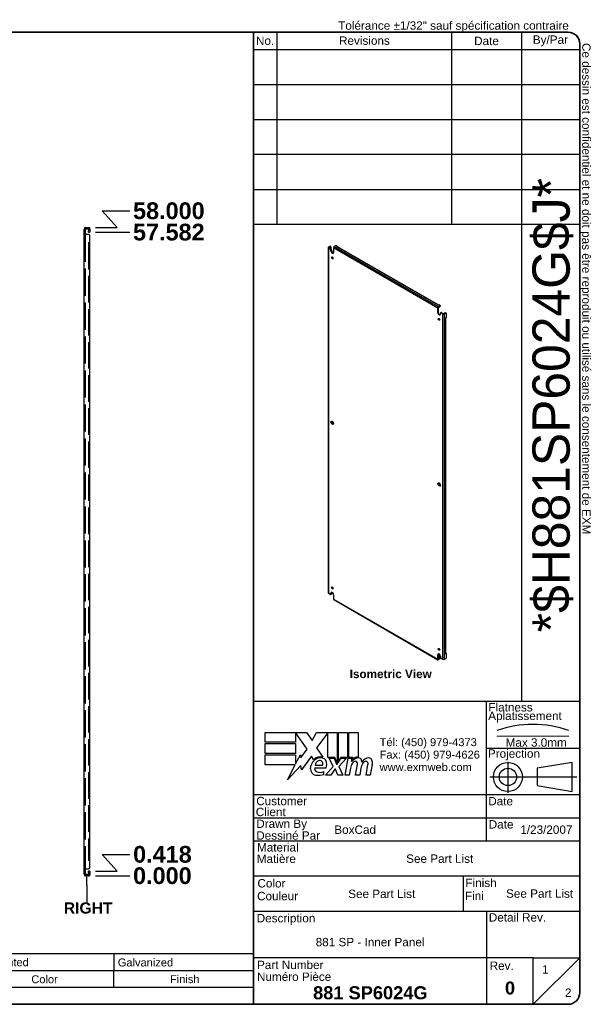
# Model space of a CAD drawing. Header units: inches. Extents: x 4 to 140, y 3 to 91.
# Tile 2 of 2: x 89 to 140, y 3 to 91. Entities that reach past the tile are written whole.
import ezdxf
from ezdxf.enums import TextEntityAlignment as Align

# ---------------------------------------------------------------- set-up
doc = ezdxf.new("R2010")
doc.units = ezdxf.units.IN
doc.header["$LTSCALE"] = 12.5
doc.header["$MEASUREMENT"] = 0
for name, pattern in [('CHAIN', [0.7087, 0.4724, -0.0591, 0.1181, -0.0591]), ('DASHED', [0.2067, 0.1654, -0.0413]), ('DASHED_SPACE', [0.2067, 0.1654, -0.0413])]:
    doc.linetypes.add(name, pattern=pattern)
doc.layers.get('0').update_dxf_attribs({"lineweight": 25})
for name, color, linetype, lineweight in [('Centerline(ANSI)', 7, 'Continuous', 25), ('Dimensions(ANSI)', 7, 'Continuous', 25), ('Hidden Edges(ANSI)', 7, 'DASHED_SPACE', 25), ('Sketch Geometry(ANSI)', 7, 'Continuous', 25), ('Symbols(ANSI)', 7, 'Continuous', 25), ('Visible Edges(ANSI)', 7, 'Continuous', 25), ('Visible Tangent Edges(ANSI)', 7, 'Continuous', 25)]:
    doc.layers.add(name, color=color, linetype=linetype, lineweight=lineweight)
doc.styles.add('Current-ANSI', font='arial.ttf')
doc.styles.add('Dimension-ANSI', font='arialbd.ttf')
doc.styles.add('Part List-ANSI', font='arial.ttf')
doc.styles.add('Text Style44', font='arialbd.ttf')
doc.styles.add('Text Style83', font='FRE3OF9X.TTF')
doc.dimstyles.new('INCH-ANSI', dxfattribs={"dimscale": 12.5, "dimtxt": 0.12, "dimasz": 0.098425, "dimexe": 0.04, "dimexo": 0.04, "dimgap": 0.031496, "dimtad": 0, "dimtih": 1, "dimtoh": 1, "dimdec": 3, "dimrnd": 1e-08, "dimzin": 0, "dimdsep": 46, "dimtxsty": 'Dimension-ANSI', "dimcen": 0.09, "dimdle": 0.312, "dimclrd": 179, "dimclre": 179, "dimclrt": 7, "dimadec": 1, "dimazin": 0, "dimtfac": 1, "dimtdec": 3, "dimtofl": 0, "dimtmove": 0, "dimatfit": 3, "dimfxl": 1, "dimtolj": 1, "dimtzin": 4, "dimlwd": 25, "dimlwe": 25, "dimarcsym": 0})

# ---------------------------------------------------------------- blocks, each defined once
blk = doc.blocks.new('Parts List')
at = {"layer": 'Symbols(ANSI)'}
for p, q in [((13.023, 0.795), (3.548, 0.795)), ((3.548, 0.795), (3.548, 0.615)), ((3.848, 0.795), (3.848, 0.615)), ((4.973, 0.795), (4.973, 0.615)), ((5.273, 0.795), (5.273, 0.615)), ((8.273, 0.795), (8.273, 0.615)), ((10.023, 0.795), (10.023, 0.615)), ((11.523, 0.795), (11.523, 0.615)), ((13.023, 0.795), (13.023, 0.615)), ((13.023, 0.615), (3.548, 0.615)), ((3.548, 0.435), (3.548, 0.615)), ((3.848, 0.435), (3.848, 0.615)), ((4.973, 0.435), (4.973, 0.615)), ((5.273, 0.435), (5.273, 0.615)), ((8.273, 0.435), (8.273, 0.615)), ((10.023, 0.435), (10.023, 0.615)), ((11.523, 0.435), (11.523, 0.615)), ((13.023, 0.435), (13.023, 0.615)), ((3.548, 0.255), (3.548, 0.435)), ((13.023, 0.435), (3.548, 0.435)), ((13.023, 0.255), (13.023, 0.435)), ((13.023, 0.255), (3.548, 0.255))]:
    blk.add_line(p, q, dxfattribs=at)
at = {"layer": 'Symbols(ANSI)', "char_height": 0.085, "attachment_point": 7, "line_spacing_factor": 0.25, "style": 'Part List-ANSI'}
for s, insert in [('1', (3.678, 0.662)), ('881 SP6024G-P', (3.888, 0.66)), ('0', (5.095, 0.66)), ('881 SP - Inner Panel Part', (5.313, 0.66)), ('12 Ga Galvanized', (8.321, 0.66)), ('Unpainted', (10.068, 0.638)), ('Galvanized', (11.565, 0.66)), ('Qty', (3.611, 0.456)), ('Part Number', (4.083, 0.481)), ('Rev', (5.027, 0.481)), ('Description', (6.485, 0.458)), ('Material', (8.946, 0.481)), ('Color', (10.637, 0.48)), ('Finish', (12.125, 0.481)), ('Parts List', (8.047, 0.301))]:
    blk.add_mtext(s, dxfattribs=dict(at, insert=insert))
blk = doc.blocks.new('Datum Identifier3')
at = {"layer": 'Symbols(ANSI)', "color": 7, "linetype": 'Continuous', "lineweight": 25}
for p, q in [((11.234, 1.536), (11.234, 1.634)), ((11.234, 1.536), (11.234, 1.535)), ((11.234, 1.535), (11.234, 1.351))]:
    blk.add_line(p, q, dxfattribs=at)
at = {"layer": 'Symbols(ANSI)', "color": 7, "insert": (10.986, 1.227), "char_height": 0.12, "attachment_point": 7, "line_spacing_factor": 0.25, "style": 'Dimension-ANSI'}
blk.add_mtext('RIGHT', dxfattribs=at)
blk = doc.blocks.new('*D16')
at = {"layer": 'Defpoints', "color": 0, "linetype": 'Continuous', "transparency": 16777216}
for p in [(95.527, 14.68), (95.527, 14.68), (99.098, 14.68)]:
    blk.add_point(p, dxfattribs=at)
at = {"layer": 'Dimensions(ANSI)', "color": 179, "linetype": 'Continuous', "lineweight": 25, "transparency": 16777216}
blk.add_line((96.027, 14.68), (99.098, 14.68), dxfattribs=at)
at = {"layer": 'Dimensions(ANSI)', "color": 7, "linetype": 'Continuous', "lineweight": 25, "transparency": 16777216, "insert": (102.018, 14.68), "char_height": 1.5, "attachment_point": 5, "style": 'Dimension-ANSI'}
blk.add_mtext('\\A1;0.000', dxfattribs=at)
blk = doc.blocks.new('*D17')
at = {"layer": 'Defpoints', "color": 0, "linetype": 'Continuous', "transparency": 16777216}
for p in [(99.098, 16.591), (95.527, 15.098), (95.527, 14.68)]:
    blk.add_point(p, dxfattribs=at)
at = {"layer": 'Dimensions(ANSI)', "color": 179, "linetype": 'Continuous', "lineweight": 25, "transparency": 16777216}
for p, q in [((97.988, 15.098), (96.637, 16.591)), ((96.637, 16.591), (99.098, 16.591)), ((96.027, 15.098), (97.988, 15.098))]:
    blk.add_line(p, q, dxfattribs=at)
at = {"layer": 'Dimensions(ANSI)', "color": 7, "linetype": 'Continuous', "lineweight": 25, "transparency": 16777216, "insert": (102.023, 16.591), "char_height": 1.5, "attachment_point": 5, "style": 'Dimension-ANSI'}
blk.add_mtext('\\A1;0.418', dxfattribs=at)
blk = doc.blocks.new('*D18')
at = {"layer": 'Defpoints', "color": 0, "linetype": 'Continuous', "transparency": 16777216}
for p in [(95.527, 72.262), (99.098, 72.262), (95.527, 14.68)]:
    blk.add_point(p, dxfattribs=at)
at = {"layer": 'Dimensions(ANSI)', "color": 179, "linetype": 'Continuous', "lineweight": 25, "transparency": 16777216}
blk.add_line((96.027, 72.262), (99.098, 72.262), dxfattribs=at)
at = {"layer": 'Dimensions(ANSI)', "color": 7, "linetype": 'Continuous', "lineweight": 25, "transparency": 16777216, "insert": (102.597, 72.262), "char_height": 1.5, "attachment_point": 5, "style": 'Dimension-ANSI'}
blk.add_mtext('\\A1;57.582', dxfattribs=at)
blk = doc.blocks.new('*D19')
at = {"layer": 'Defpoints', "color": 0, "linetype": 'Continuous', "transparency": 16777216}
for p in [(99.098, 74.173), (95.527, 72.68), (95.527, 14.68)]:
    blk.add_point(p, dxfattribs=at)
at = {"layer": 'Dimensions(ANSI)', "color": 179, "linetype": 'Continuous', "lineweight": 25, "transparency": 16777216}
for p, q in [((97.988, 72.68), (96.637, 74.173)), ((96.637, 74.173), (99.098, 74.173)), ((96.027, 72.68), (97.988, 72.68))]:
    blk.add_line(p, q, dxfattribs=at)
at = {"layer": 'Dimensions(ANSI)', "color": 7, "linetype": 'Continuous', "lineweight": 25, "transparency": 16777216, "insert": (102.598, 74.173), "char_height": 1.5, "attachment_point": 5, "style": 'Dimension-ANSI'}
blk.add_mtext('\\A1;58.000', dxfattribs=at)
blk = doc.blocks.new('Title Blocks EXM - ANSI B')
for p, q in [((13.372, 3.063), (13.372, 3.17)), ((13.372, 3.17), (13.818, 3.17)), ((13.824, 2.989), (13.701, 3.168)), ((13.701, 3.168), (13.701, 3.063)), ((13.818, 3.17), (13.877, 3.083)), ((13.877, 3.083), (13.923, 3.17)), ((13.923, 3.17), (14.146, 3.17)), ((14.046, 3.166), (13.924, 3.002)), ((14.046, 2.9), (14.046, 3.166)), ((14.146, 3.17), (14.146, 2.842)), ((14.16, 3.17), (14.259, 3.17)), ((14.16, 2.866), (14.16, 3.17)), ((14.259, 3.17), (14.259, 2.9)), ((14.273, 3.17), (14.372, 3.17)), ((14.273, 2.9), (14.273, 3.17)), ((14.372, 3.17), (14.372, 2.905)), ((13.701, 3.063), (13.372, 3.063)), ((13.372, 3.049), (13.701, 3.049)), ((13.372, 2.942), (13.372, 3.049)), ((13.701, 3.049), (13.701, 2.942)), ((13.758, 2.895), (13.824, 2.989)), ((13.924, 3.002), (13.993, 2.903)), ((13.701, 2.942), (13.372, 2.942)), ((13.372, 2.82), (13.372, 2.927)), ((13.372, 2.927), (13.701, 2.927)), ((13.701, 2.831), (13.752, 2.929)), ((13.701, 2.927), (13.701, 2.831)), ((13.752, 2.929), (13.758, 2.895)), ((13.87, 2.914), (13.765, 2.768)), ((13.893, 2.876), (13.87, 2.914)), ((14.121, 2.9), (14.046, 2.9)), ((14.059, 2.891), (14.113, 2.891)), ((14.105, 2.802), (14.059, 2.891)), ((14.113, 2.891), (14.139, 2.83)), ((14.146, 2.842), (14.121, 2.9)), ((14.146, 2.83), (14.19, 2.891)), ((14.185, 2.9), (14.16, 2.866)), ((14.245, 2.891), (14.164, 2.803)), ((14.259, 2.9), (14.185, 2.9)), ((14.19, 2.891), (14.245, 2.891)), ((14.232, 2.709), (14.264, 2.891)), ((14.264, 2.891), (14.302, 2.891)), ((14.314, 2.9), (14.273, 2.9)), ((14.302, 2.891), (14.299, 2.859)), ((14.299, 2.859), (14.309, 2.859)), ((14.312, 2.88), (14.314, 2.9)), ((13.695, 2.82), (13.372, 2.82)), ((13.612, 2.661), (13.695, 2.82)), ((13.758, 2.815), (13.612, 2.661)), ((13.765, 2.768), (13.758, 2.815)), ((13.905, 2.788), (14.027, 2.788)), ((13.91, 2.818), (13.99, 2.818)), ((14.023, 2.709), (14.105, 2.802)), ((14.122, 2.774), (14.077, 2.709)), ((14.13, 2.774), (14.122, 2.774)), ((14.155, 2.709), (14.13, 2.774)), ((14.139, 2.83), (14.146, 2.83)), ((14.164, 2.803), (14.209, 2.709)), ((14.289, 2.784), (14.276, 2.709)), ((14.345, 2.709), (14.365, 2.824)), ((14.402, 2.784), (14.389, 2.709)), ((14.457, 2.709), (14.477, 2.824)), ((14.523, 2.823), (14.501, 2.709)), ((14.005, 2.718), (14.005, 2.748)), ((14.077, 2.709), (14.023, 2.709)), ((14.209, 2.709), (14.155, 2.709)), ((14.276, 2.709), (14.232, 2.709)), ((14.389, 2.709), (14.345, 2.709)), ((14.501, 2.709), (14.457, 2.709))]:
    blk.add_line(p, q)
for centre, radius, start, end in [((13.991, 2.772), 0.133, 134.1684, 176.5646), ((13.968, 2.796), 0.11, 77.079, 133.1785), ((13.968, 2.796), 0.0996, 80.4085, 134.1684), ((13.965, 2.811), 0.056, 109.3797, 172.9975), ((13.959, 2.83), 0.0365, 51.1652, 109.3797), ((13.962, 2.833), 0.0318, 331.4547, 51.1652), ((13.981, 2.843), 0.0507, 23.8445, 85.0802), ((13.941, 2.826), 0.094, 336.1555, 23.8445), ((14.376, 2.816), 0.08, 89.4776, 147.4114), ((14.346, 2.818), 0.042, 96.03, 147.5992), ((14.37, 2.825), 0.08, 88.7952, 136.5849), ((14.344, 2.839), 0.02, 23.5571, 96.03), ((14.377, 2.862), 0.0338, 16.9928, 89.4776), ((14.317, 2.844), 0.096, 3.6169, 16.9928), ((14.486, 2.814), 0.0819, 89.6788, 153.9508), ((14.458, 2.818), 0.042, 96.1027, 147.6083), ((14.456, 2.839), 0.02, 23.5487, 96.1027), ((14.487, 2.861), 0.035, 18.4748, 89.6788), ((14.429, 2.842), 0.096, 349, 18.4748), ((13.925, 2.776), 0.0658, 176.5646, 261.5605), ((13.936, 2.779), 0.032, 163.5261, 244.6784), ((13.966, 2.842), 0.102, 244.6784, 292.5609), ((14.442, 2.757), 0.155, 147.5992, 170), ((14.325, 2.831), 0.041, 350, 23.5571), ((14.555, 2.759), 0.155, 148.5584, 170.8257), ((14.437, 2.831), 0.041, 349.9922, 23.5487), ((13.945, 2.911), 0.202, 261.5605, 287.3343)]:
    blk.add_arc(centre, radius, start, end)
at = {"layer": 'Centerline(ANSI)', "linetype": 'DASHED', "lineweight": 18, "ltscale": 0.507983}
blk.add_line((15.861, 3.128), (16.632, 3.128), dxfattribs=at)
at = {"layer": 'Centerline(ANSI)', "linetype": 'CHAIN', "ltscale": 0.185148}
blk.add_line((15.979, 2.855), (15.979, 2.521), dxfattribs=at)
at = {"layer": 'Centerline(ANSI)', "linetype": 'CHAIN', "ltscale": 0.437897}
blk.add_line((15.786, 2.691), (16.717, 2.691), dxfattribs=at)
at = {"layer": 'Sketch Geometry(ANSI)'}
for p, q in [((13.25, 10.687), (16.625, 10.687)), ((13.5, 10.687), (13.5, 8.625)), ((15.375, 10.687), (15.375, 8.625)), ((16.125, 10.687), (16.125, 3.5)), ((13.25, 10.5), (16.75, 10.5)), ((16.75, 10.562), (16.75, 0.375)), ((13.25, 10.125), (16.75, 10.125)), ((13.25, 9.75), (16.75, 9.75)), ((16.75, 9.375), (13.25, 9.375)), ((13.25, 9), (16.75, 9)), ((16.75, 9), (16.75, 8.625)), ((13.25, 8.625), (16.75, 8.625)), ((16.75, 3.5), (13.25, 3.5)), ((15.75, 2), (15.75, 3.5)), ((15.75, 3), (16.75, 3)), ((16.669, 2.847), (16.294, 2.785)), ((16.294, 2.785), (16.294, 2.598)), ((16.669, 2.535), (16.669, 2.847)), ((16.294, 2.598), (16.669, 2.535)), ((16.75, 2.5), (13.25, 2.5)), ((16.75, 2.25), (13.25, 2.25)), ((16.75, 2), (13.25, 2)), ((13.25, 1.629), (16.75, 1.629)), ((15.499, 1.629), (15.499, 1.25)), ((13.25, 1.25), (16.75, 1.25)), ((15.75, 1.25), (15.75, 0.75)), ((15.75, 0.75), (13.25, 0.75)), ((16.25, 0.75), (15.75, 0.75)), ((15.75, 0.75), (15.75, 0.25)), ((16.25, 0.25), (16.25, 0.75)), ((16.25, 0.75), (16.75, 0.75)), ((16.25, 0.25), (16.75, 0.75)), ((16.625, 0.25), (13.25, 0.25))]:
    blk.add_line(p, q, dxfattribs=at)
at = {"layer": 'Sketch Geometry(ANSI)', "linetype": 'Continuous', "lineweight": 35}
for p, q in [((13.25, 8.625), (13.25, 10.687)), ((13.25, 8.625), (13.25, 3.5)), ((13.25, 0.25), (13.25, 3.5))]:
    blk.add_line(p, q, dxfattribs=at)
at = {"layer": 'Sketch Geometry(ANSI)'}
for radius in [0.156, 0.0935]:
    blk.add_circle((15.979, 2.691), radius, dxfattribs=at)
for centre, radius, start, end in [((16.625, 10.562), 0.125, 0, 90), ((16.247, 2.112), 1.143, 70.2973, 109.7027), ((16.625, 0.375), 0.125, 270, 0)]:
    blk.add_arc(centre, radius, start, end, dxfattribs=at)
at = {"layer": 'Symbols(ANSI)', "color": 7, "char_height": 0.09, "style": 'Current-ANSI'}
for s, insert, width, attachment_point in [('No.', (13.373, 10.595), 0.25039, 5), ('Revisions', (14.439, 10.596), 1.87331, 5), ('Date', (15.749, 10.593), 0.75135, 5), ('By/Par', (16.435, 10.594), 0.62202, 5), ('Date', (15.773, 2.136), 0.26554, 7), ('Rev.', (15.783, 0.618), 0.25854, 7)]:
    blk.add_mtext(s, dxfattribs=dict(at, insert=insert, width=width, attachment_point=attachment_point))
for s, insert, attachment_point in [('\\fArial|b1|i0;\\H0.0900;Isometric View', (14.281, 3.842), 1), ('Flatness', (15.77, 3.393), 7), ('Aplatissement', (15.768, 3.275), 7), ('Max 3.0mm', (15.954, 3.015), 7), ('Projection', (15.764, 2.87), 7), ('Customer', (13.278, 2.386), 7), ('Date', (15.768, 2.385), 7), ('Client', (13.273, 2.269), 7), ('Drawn By', (13.278, 2.117), 7), ('Dessiné Par', (13.278, 2.016), 7), ('Material', (13.286, 1.889), 7), ('Matière', (13.284, 1.766), 7), ('Color', (13.291, 1.503), 7), ('Finish', (15.523, 1.508), 7), ('Couleur', (13.287, 1.366), 7), ('Fini', (15.518, 1.37), 7), ('Description', (13.283, 1.103), 7), ('Detail Rev.', (15.774, 1.137), 7), ('Part Number', (13.287, 0.627), 7), ('Numéro Pièce', (13.286, 0.5), 7)]:
    blk.add_mtext(s, dxfattribs=dict(at, insert=insert, attachment_point=attachment_point))
at = {"layer": 'Symbols(ANSI)', "color": 7, "insert": (14.602, 3.107), "char_height": 0.085, "attachment_point": 1, "line_spacing_factor": 0.944221, "style": 'Current-ANSI'}
blk.add_mtext('\\fArial|b0|i0;\\H0.0850;Tél: (450) 979-4373\\PFax: (450) 979-4626\\Pwww.exmweb.com', dxfattribs=at)
at = {"layer": 'Symbols(ANSI)', "color": 7, "style": 'Current-ANSI'}
for tag, p in [('REV1', (13.375, 10.313)), ('REV1DATE', (15.75, 10.31)), ('REV1BY', (16.437, 10.313)), ('REV2', (13.373, 9.938)), ('REV2DATE', (15.747, 9.941)), ('REV2BY', (16.437, 9.938)), ('REV3', (13.374, 9.563)), ('REV3DATE', (15.752, 9.563)), ('REV3BY', (16.437, 9.564)), ('REV4', (13.377, 9.188)), ('REV4DATE', (15.752, 9.188)), ('REV4BY', (16.441, 9.188)), ('REV5', (13.373, 8.813)), ('REV5DATE', (15.752, 8.813)), ('REV5BY', (16.438, 8.811)), ('MFG_APPROVED_DATE', (16.393, 2.374)), ('DETAIL_REV', (16.249, 0.926))]:
    blk.add_attdef(tag, text='', height=0.09, dxfattribs=at).set_placement(p, align=Align.MIDDLE_CENTER)
for tag, p in [('REV1DESC', (13.526, 10.31)), ('REV2DESC', (13.525, 9.937)), ('REV3DESC', (13.528, 9.564)), ('REV4DESC', (13.533, 9.19)), ('REV5DESC', (13.532, 8.811)), ('COMPANY', (14.12, 2.375))]:
    blk.add_attdef(tag, text='', height=0.09, dxfattribs=at).set_placement(p, align=Align.MIDDLE_LEFT)
at = {"layer": 'Symbols(ANSI)', "color": 7, "style": 'Text Style83'}
blk.add_attdef('BARCODE_001', (16.642, 4.244), '', height=0.4, rotation=90, dxfattribs=at)
at = {"layer": 'Symbols(ANSI)', "color": 7}
for tag, p, height, style in [('AUTHOR_001', (14.116, 2.08), 0.09, 'Current-ANSI'), ('IDW_DATE_001', (16.112, 2.08), 0.09, 'Current-ANSI'), ('MATERIEL_001', (14.887, 1.769), 0.09, 'Current-ANSI'), ('COLOR_001', (14.265, 1.391), 0.09, 'Current-ANSI'), ('FINISH_001', (15.959, 1.394), 0.09, 'Current-ANSI'), ('IDW_DESC_001', (13.916, 0.873), 0.09, 'Current-ANSI'), ('Sheet_Number_001', (16.346, 0.58), 0.09, 'Current-ANSI'), ('IDW_NAME_001', (13.888, 0.304), 0.14, 'Text Style44'), ('IDW_REV_001', (15.947, 0.355), 0.14, 'Text Style44'), ('Number_of_sheets_001', (16.591, 0.33), 0.09, 'Current-ANSI')]:
    blk.add_attdef(tag, p, '', height=height, dxfattribs=dict(at, style=style))
blk = doc.blocks.new('Borders EXM - B (Inch)')
at = {"layer": 'Sketch Geometry(ANSI)', "linetype": 'Continuous', "lineweight": 35}
for p, q in [((16.398, 10.692), (0.523, 10.692)), ((16.523, 0.38), (16.523, 10.567)), ((0.398, 0.255), (16.398, 0.255))]:
    blk.add_line(p, q, dxfattribs=at)
for centre, start, end in [((16.398, 10.567), 0, 90), ((16.398, 0.38), 270, 0)]:
    blk.add_arc(centre, 0.125, start, end, dxfattribs=at)
at = {"layer": 'Symbols(ANSI)', "color": 7, "insert": (13.93, 10.691), "char_height": 0.09, "attachment_point": 7, "style": 'Current-ANSI'}
blk.add_mtext('Tolérance ±1/32" sauf spécification contraire', dxfattribs=at)
at = {"layer": 'Symbols(ANSI)', "color": 7, "insert": (16.522, 10.576), "char_height": 0.09, "attachment_point": 7, "rotation": 270, "style": 'Current-ANSI'}
blk.add_mtext('Ce dessin est confidentiel et ne doit pas être reproduit ou utilisé sans le consentement de EXM', dxfattribs=at)
at = {"layer": 'Symbols(ANSI)', "color": 7, "style": 'Current-ANSI'}
blk.add_attdef('FILENAME_AND_PATH_001', (6.601, 10.718), '', height=0.09, dxfattribs=at)

msp = doc.modelspace()

# ---------------------------------------------------------------- linework, layer by layer
at = {"layer": 'Hidden Edges(ANSI)', "ltscale": 0.023899}
for p, q in [((95.3909, 72.5751), (95.3909, 72.6801)), ((95.1201, 71.5551), (95.0151, 71.5551)), ((95.1201, 70.9501), (95.0151, 70.9501)), ((95.1201, 70.6601), (95.0151, 70.6601)), ((95.5271, 44.3051), (95.4221, 44.3051)), ((95.0151, 43.9301), (95.1201, 43.9301)), ((95.0151, 43.4301), (95.1201, 43.4301)), ((95.4221, 43.0551), (95.5271, 43.0551)), ((95.0151, 16.7001), (95.1201, 16.7001)), ((95.0151, 16.4101), (95.1201, 16.4101)), ((95.0151, 15.8051), (95.1201, 15.8051)), ((95.3909, 14.7851), (95.3909, 14.6801))]:
    msp.add_line(p, q, dxfattribs=at)
at = {"layer": 'Hidden Edges(ANSI)', "ltscale": 1.176654}
msp.add_line((95.1201, 72.0551), (95.1201, 15.3051), dxfattribs=at)
at = {"layer": 'Hidden Edges(ANSI)', "ltscale": 1.145553}
msp.add_line((95.4221, 71.3051), (95.4221, 16.0551), dxfattribs=at)
at = {"layer": 'Hidden Edges(ANSI)', "ltscale": 0.041579}
for centre, start, end in [((95.3911, 72.5441), 13.17589, 90), ((95.3911, 14.8161), 270, 346.82411)]:
    msp.add_arc(centre, 0.136, start, end, dxfattribs=at)
at = {"layer": 'Visible Edges(ANSI)'}
for p, q in [((95.0151, 72.0551), (95.0151, 72.5441)), ((95.1201, 72.5441), (95.1201, 72.0551)), ((95.1511, 72.6801), (95.4021, 72.6801)), ((95.1511, 72.5751), (95.4021, 72.5751)), ((95.4021, 72.6801), (95.5271, 72.6801)), ((95.5271, 72.5751), (95.4021, 72.5751)), ((95.4221, 72.5441), (95.4221, 72.3871)), ((95.4221, 72.2621), (95.4221, 72.3871)), ((95.4221, 72.2621), (95.5271, 72.2621)), ((95.5271, 72.5751), (95.5271, 72.6801)), ((95.5271, 72.5441), (95.5271, 72.3871)), ((95.5271, 72.3871), (95.5271, 72.2621)), ((95.0151, 15.3051), (95.0151, 72.0551)), ((95.1511, 72.0551), (95.0151, 72.0551)), ((95.4021, 72.0551), (95.1511, 72.0551)), ((95.5271, 71.3053), (95.5271, 71.9301)), ((95.3909, 71.3051), (95.3909, 71.3053)), ((95.3909, 71.3053), (95.5271, 71.3053)), ((95.3911, 71.3051), (95.3909, 71.3051)), ((95.5271, 71.3051), (95.3911, 71.3051)), ((95.5271, 16.0551), (95.5271, 71.3051)), ((116.8411, 70.893), (116.8411, 40.0022)), ((116.8677, 70.93), (116.986, 70.9984)), ((117.0393, 70.7569), (116.8677, 70.856)), ((116.9172, 70.9015), (117.0355, 70.9698)), ((116.9172, 70.8846), (117.0888, 70.7855)), ((117.0277, 71.0025), (117.0772, 70.9739)), ((117.0944, 70.9358), (117.0944, 70.7819)), ((117.0982, 70.5868), (117.0982, 70.6549)), ((117.1477, 70.6835), (117.1477, 70.6154)), ((117.1562, 70.5599), (117.1831, 70.5444)), ((117.3339, 70.853), (117.3339, 70.4508)), ((117.5163, 71.0324), (117.398, 70.9641)), ((117.6288, 70.9613), (117.693, 70.9984)), ((117.6289, 70.9613), (117.6288, 70.9613)), ((117.629, 70.9613), (117.6289, 70.9613)), ((117.693, 70.9984), (117.6342, 71.0324)), ((126.7302, 65.7374), (117.6743, 70.9658)), ((117.693, 70.9984), (117.693, 70.955)), ((117.242, 70.4423), (117.242, 70.4276)), ((117.242, 70.0325), (117.242, 69.9426)), ((126.6441, 65.0755), (126.6441, 65.4777)), ((126.6936, 65.5063), (126.6936, 65.1041)), ((126.7034, 65.7221), (126.7035, 65.7222)), ((126.7035, 65.722), (126.7034, 65.7221)), ((126.7677, 65.7591), (126.7035, 65.722)), ((126.7083, 65.5888), (126.8266, 65.6571)), ((126.7083, 65.5316), (126.8266, 65.5999)), ((126.8266, 65.7251), (126.7677, 65.7591)), ((126.851, 65.6911), (126.851, 65.634)), ((126.8798, 65.0074), (126.8798, 64.9394)), ((126.8971, 65.0456), (126.9466, 65.0742)), ((127.1104, 64.9424), (126.9388, 65.0415)), ((126.9883, 65.07), (127.1599, 64.971)), ((127.3074, 65.0393), (127.1891, 64.971)), ((127.3569, 65.0107), (127.2386, 64.9424)), ((127.3986, 65.0148), (127.3491, 65.0434)), ((127.3516, 64.5995), (127.4158, 64.6366)), ((127.3516, 64.5994), (127.3516, 64.5995)), ((127.3517, 64.5995), (127.3516, 64.5994)), ((127.3783, 34.5622), (127.3783, 64.6149)), ((127.4158, 64.6366), (127.4158, 64.9767)), ((117.1484, 55.2908), (117.1484, 55.3206)), ((117.1979, 55.3544), (117.1979, 55.2093)), ((117.242, 55.133), (117.2318, 55.1271)), ((117.242, 55.133), (117.242, 55.1183)), ((116.8677, 39.9652), (117.0393, 39.8662)), ((117.0809, 39.862), (117.1304, 39.8906)), ((117.0982, 39.9002), (117.0982, 39.9682)), ((117.1477, 39.9968), (117.1477, 39.9288)), ((117.2247, 40.466), (117.2106, 40.4578)), ((117.3339, 39.8321), (117.3339, 39.4299)), ((117.3527, 39.3884), (126.6629, 34.0131)), ((126.6441, 34.0546), (126.6441, 34.4569)), ((126.6936, 34.4854), (126.6936, 34.0832)), ((126.6936, 34.4582), (126.7087, 34.4495)), ((127.4158, 34.5621), (127.3516, 34.525)), ((127.3516, 34.5251), (127.3517, 34.5252)), ((127.3516, 34.525), (127.3516, 34.5251)), ((127.3783, 34.5838), (127.4158, 34.5621)), ((127.4158, 34.222), (127.4158, 34.5621)), ((126.7034, 34.208), (126.7035, 34.2081)), ((126.7035, 34.208), (126.7034, 34.208)), ((126.7677, 34.2451), (126.7035, 34.208)), ((126.8266, 34.1431), (126.7083, 34.0747)), ((126.8266, 34.0859), (126.7083, 34.0176)), ((126.7182, 34.3189), (126.7182, 34.2334)), ((126.7676, 34.3475), (126.7676, 34.262)), ((126.7677, 34.2451), (126.8266, 34.2111)), ((126.851, 34.1199), (126.851, 34.1771)), ((126.8798, 34.3208), (126.8798, 34.2527)), ((126.9388, 34.1507), (127.1104, 34.0516)), ((127.2386, 34.0516), (127.3569, 34.1199)), ((95.3909, 16.0549), (95.3909, 16.0551)), ((95.3909, 16.0551), (95.3911, 16.0551)), ((95.5271, 16.0549), (95.3909, 16.0549)), ((95.5271, 16.0551), (95.3911, 16.0551)), ((95.5271, 15.4301), (95.5271, 16.0549)), ((95.1511, 15.3051), (95.0151, 15.3051)), ((95.0151, 14.8161), (95.0151, 15.3051)), ((95.1201, 15.3051), (95.1201, 14.8161)), ((95.1511, 15.3051), (95.4021, 15.3051)), ((95.4221, 14.9731), (95.4221, 15.0981)), ((95.5271, 15.0981), (95.4221, 15.0981)), ((95.5271, 15.0981), (95.5271, 14.9731)), ((95.4021, 14.7851), (95.1511, 14.7851)), ((95.4021, 14.6801), (95.1511, 14.6801)), ((95.4021, 14.7851), (95.5271, 14.7851)), ((95.5271, 14.6801), (95.4021, 14.6801)), ((95.4221, 14.9731), (95.4221, 14.8161)), ((95.5271, 14.9731), (95.5271, 14.8161)), ((95.5271, 14.6801), (95.5271, 14.7851))]:
    msp.add_line(p, q, dxfattribs=at)
for centre, radius, start, end in [((95.1511, 72.5441), 0.136, 90, 180), ((95.1511, 72.5441), 0.031, 90, 180), ((95.3911, 72.5441), 0.031, 0, 90), ((95.3911, 72.5441), 0.136, 0, 13.17589), ((95.4021, 71.9301), 0.125, 0, 90), ((95.4021, 15.4301), 0.125, 270, 0), ((95.1511, 14.8161), 0.136, 180, 270), ((95.1511, 14.8161), 0.031, 180, 270), ((95.3911, 14.8161), 0.031, 270, 0), ((95.3911, 14.8161), 0.136, 346.82411, 0)]:
    msp.add_arc(centre, radius, start, end, dxfattribs=at)
for centre, major_axis, start_param, end_param in [((116.9318, 70.893), (-0.0907, 0), 5.4977871, 7.0685835), ((116.9318, 70.893), (-0.0207, 0), 5.4977871, 7.0685835), ((116.986, 70.9303), (0.0417, 0.0722), 0, 0.7853982), ((117.0355, 70.9017), (0.0417, 0.0722), 5.4977871, 7.0685835), ((117.0393, 70.6889), (0.0417, -0.0722), 0.7853982, 2.3561945), ((117.0888, 70.7175), (-0.0417, 0.0722), 3.9269908, 5.4977871), ((117.216, 70.5188), (0.0833, -0.1443), 3.9269908, 7.0685835), ((117.2655, 70.5474), (0.0833, -0.1443), 3.9269908, 5.9816518), ((117.1831, 70.4763), (-0.0417, 0.0722), 3.9269908, 5.4977871), ((117.398, 70.89), (0.0453, 0.0785), 0.7853982, 2.3561945), ((117.5753, 70.9984), (0.0833, 0), 0.7853982, 2.3561945), ((117.629, 70.8873), (0.0453, 0.0785), 0, 0.7853982), ((117.2655, 70.003), (0.0483, -0.0837), 3.679154, 5.7456239), ((126.7083, 65.5148), (0.0453, 0.0785), 0.7853982, 2.3561945), ((126.7083, 65.5148), (0.0103, 0.0179), 0.7853982, 2.3561945), ((126.7035, 65.6481), (0.0453, 0.0785), 0.7311589, 0.7853982), ((126.7676, 65.6911), (0.0833, 0), 5.4977871, 7.0685835), ((126.7676, 65.634), (0.0833, 0), 5.4977871, 6.2831853), ((126.762, 65.0074), (0.0833, -0.1443), 3.9269908, 7.0685835), ((126.8115, 65.036), (0.0833, -0.1443), 3.9269908, 5.9816518), ((126.8115, 64.4917), (0.0483, -0.0837), 3.679154, 5.7456239), ((126.9388, 64.9734), (-0.0417, 0.0722), 5.4977871, 7.0685835), ((126.9883, 65.002), (-0.0417, 0.0722), 5.4977871, 6.2831853), ((127.1745, 64.9794), (0.0907, 0), 3.9269908, 5.4977871), ((127.1745, 64.9794), (0.0207, 0), 3.9269908, 5.4977871), ((127.3074, 64.9712), (0.0417, 0.0722), 0, 0.7853982), ((127.2876, 64.6365), (0.0907, 0), 5.4977871, 5.5520264), ((127.3569, 64.9427), (0.0417, 0.0722), 5.4977871, 7.0685835), ((117.2655, 55.2381), (-0.0833, 0.1443), 0.3015335, 2.8400592), ((117.242, 55.1839), (0.0312, -0.054), 3.9269908, 5.4977871), ((126.8115, 49.7267), (-0.0833, 0.1443), 0.3015335, 2.8400592), ((117.2655, 40.4731), (0.0483, -0.0837), 3.679154, 5.7456239), ((116.9318, 40.0022), (-0.0907, 0), 0, 0.7853982), ((117.0393, 39.9342), (0.0417, -0.0722), 5.4977871, 7.0685835), ((117.216, 39.9002), (-0.0833, 0.1443), 3.9269908, 7.0685835), ((117.0888, 39.9628), (0.0417, -0.0722), 0, 0.7853982), ((117.2655, 39.9288), (-0.0833, 0.1443), 0.3015335, 0.7853982), ((117.1831, 40.5381), (0.0417, -0.0722), 0, 0.7628134), ((117.398, 39.4669), (-0.0453, -0.0785), 5.4977871, 6.2831853), ((126.762, 34.3888), (-0.0833, 0.1443), 3.9269908, 7.0685835), ((126.8115, 34.4174), (-0.0833, 0.1443), 0.3015335, 0.7853982), ((126.6592, 34.3529), (0.0417, -0.0722), 0.7853982, 1.7325469), ((126.7087, 34.3815), (-0.0417, 0.0722), 3.9269908, 5.4977871), ((126.8115, 34.9617), (0.0483, -0.0837), 3.679154, 5.7456239), ((127.2876, 34.5622), (0.0907, 0), 5.4977871, 6.2831853), ((126.7083, 34.0916), (-0.0453, -0.0785), 5.4977871, 7.0685835), ((126.7083, 34.0916), (-0.0103, -0.0179), 5.4977871, 7.0685835), ((126.7035, 34.225), (0.0103, 0.0179), 3.9269908, 5.4977871), ((126.7035, 34.225), (0.0453, 0.0785), 5.2663139, 5.4977871), ((126.7676, 34.1771), (0.0833, 0), 5.4977871, 7.0685835), ((126.7676, 34.1199), (0.0833, 0), 5.4977871, 6.2831853), ((126.9388, 34.2187), (-0.0417, 0.0722), 0.7853982, 2.3561945), ((127.1745, 34.0886), (0.0907, 0), 3.9269908, 5.4977871), ((127.3569, 34.188), (-0.0417, -0.0722), 0.7853982, 2.3561945)]:
    msp.add_ellipse(centre, major_axis=major_axis, ratio=0.5773503, start_param=start_param, end_param=end_param, dxfattribs=at)
for centre, major_axis in [((117.216, 69.9745), (0.0483, -0.0837)), ((126.762, 64.4631), (0.0483, -0.0837)), ((117.216, 55.2095), (0.0833, -0.1443)), ((126.762, 49.6981), (0.0833, -0.1443)), ((117.216, 40.4445), (0.0483, -0.0837)), ((126.762, 34.9332), (0.0483, -0.0837))]:
    msp.add_ellipse(centre, major_axis=major_axis, ratio=0.5773503, dxfattribs=at)
at = {"layer": 'Visible Tangent Edges(ANSI)'}
for p, q in [((116.8677, 70.856), (116.8677, 39.9652)), ((116.9172, 70.8846), (116.9172, 70.9015)), ((116.986, 70.9984), (117.0355, 70.9698)), ((117.0888, 70.7855), (117.0393, 70.7569)), ((117.0982, 70.6549), (117.1477, 70.6835)), ((117.0982, 70.5868), (117.1477, 70.6154)), ((117.1831, 70.5444), (117.1652, 70.534)), ((126.6441, 65.4777), (117.3339, 70.853)), ((126.7083, 65.5888), (117.398, 70.9641)), ((126.7035, 65.7222), (117.629, 70.9613)), ((117.2318, 70.4365), (117.242, 70.4423)), ((126.8266, 65.6571), (126.8266, 65.5999)), ((126.6441, 65.0755), (126.6936, 65.1041)), ((126.9388, 65.0415), (126.9883, 65.07)), ((127.1104, 34.0516), (127.1104, 64.9424)), ((127.2386, 34.0516), (127.2386, 64.9424)), ((127.3074, 65.0393), (127.3569, 65.0107)), ((127.3517, 34.5252), (127.3517, 64.5995)), ((117.1979, 55.2093), (117.1779, 55.1978)), ((117.0982, 39.9682), (117.1477, 39.9968)), ((117.1477, 39.9288), (117.0982, 39.9002)), ((117.241, 40.5036), (117.2019, 40.481)), ((117.3339, 39.4299), (126.6441, 34.0546)), ((126.6441, 34.4569), (126.6936, 34.4854)), ((126.7087, 34.4495), (126.6936, 34.4408)), ((126.7182, 34.2334), (126.6936, 34.2476)), ((126.7035, 34.2081), (126.6936, 34.2138)), ((126.7083, 34.0747), (126.6936, 34.0832)), ((126.7182, 34.3189), (126.7676, 34.3475)), ((126.8266, 34.1431), (126.8266, 34.0859))]:
    msp.add_line(p, q, dxfattribs=at)

# ---------------------------------------------------------------- block references
at = {"xscale": 8.333333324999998, "yscale": 8.333333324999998, "zscale": 8.333333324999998}
msp.add_blockref('Borders EXM - B (Inch)', (1.6577, 1.0606), dxfattribs=at)
msp.add_blockref('Title Blocks EXM - ANSI B', (-0.2351, 1.0985), dxfattribs=at).add_auto_attribs({'COLOR_001': 'See Part List', 'AUTHOR_001': 'BoxCad', 'IDW_DATE_001': '1/23/2007', 'IDW_REV_001': '0', 'Sheet_Number_001': '1', 'Number_of_sheets_001': '2', 'IDW_DESC_001': '881 SP - Inner Panel', 'IDW_NAME_001': '881 SP6024G', 'BARCODE_001': '*$H881SP6024G$J*', 'FINISH_001': 'See Part List', 'MATERIEL_001': 'See Part List'})
at = {"layer": 'Symbols(ANSI)', "xscale": 8.333333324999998, "yscale": 8.333333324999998, "zscale": 8.333333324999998}
for name in ['Datum Identifier3', 'Parts List']:
    msp.add_blockref(name, (1.6577, 1.0606), dxfattribs=at)

# ---------------------------------------------------------------- dimensions: what is measured, and where the dimension line sits
at = {"layer": 'Dimensions(ANSI)', "color": 179, "linetype": 'Continuous', "lineweight": 25, "true_color": 0x262658}
for feature_location, offset, origin, picture, middle in [((95.5271, 72.6801), (3.571, 1.4932), (95.5271, 14.6801), '*D19', (102.5982, 74.1733)), ((95.5271, 72.2621), (3.571, 0), (95.5271, 14.6801), '*D18', (102.5972, 72.2621)), ((95.5271, 15.0981), (3.571, 1.4928), (95.5271, 14.6801), '*D17', (102.0227, 16.5909)), ((95.5271310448, 14.680092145), (3.5709891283, 0), (95.5271310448, 14.680092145), '*D16', (102.0180829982, 14.680092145))]:
    dim = msp.add_ordinate_dim(feature_location=feature_location, offset=offset, dtype=0, origin=origin, dimstyle='INCH-ANSI', override={"dimgap": 0.031496, "dimtad": 0, "dimdec": 3, "dimlfac": 1, "dimtol": 0, "dimlim": 0, "dimtp": 0, "dimtm": 0, "dimtdec": 3}, dxfattribs=at)
    dim.commit()
    dim.dimension.update_dxf_attribs({"geometry": picture, "text_midpoint": middle})

doc.saveas('drawing.dxf')
